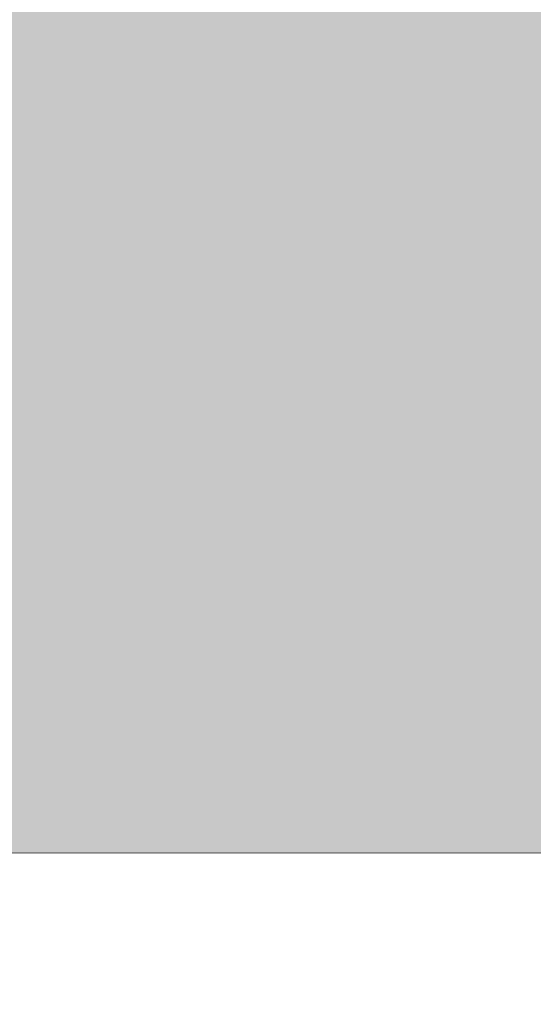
# Model space of a CAD drawing. Header units: metres. Extents: x 82 to 222, y -4 to 154.
# Tile 23 of 214: x 101.0103619 to 101.0104243, y 102.4281958 to 102.4283152. Entities that reach past the tile are written whole.
import ezdxf

# ---------------------------------------------------------------- set-up
doc = ezdxf.new("R2010")
doc.units = ezdxf.units.M
doc.layers.add('A-WALL', color=7, linetype='Continuous', lineweight=5)
doc.layers.add('A-WALL-PATT', color=7, linetype='Continuous', true_color=0x2a2a2a)

msp = doc.modelspace()

# ---------------------------------------------------------------- hatches: boundary and pattern name
at = {"layer": 'A-WALL-PATT'}
h = msp.add_hatch(color=256, dxfattribs=at)
h.paths.add_polyline_path([(100.93262871, 102.42819576), (101.68157532, 102.4283726), (101.68149268, 102.77837259), (100.93262871, 102.77819577), (100.93262871, 102.71819579), (100.93582375, 102.71830581), (100.93582375, 102.61819223), (100.93262871, 102.61819223), (100.93262871, 102.4283726)])
h.paths.add_polyline_path([(102.98127119, 102.42867948), (104.48114341, 102.42903362), (104.48106077, 102.77903361), (102.98118855, 102.77867947)])
h.paths.add_polyline_path([(105.78083928, 102.4293405), (107.28157517, 102.42969485), (107.28149253, 102.77969485), (105.78075664, 102.77934049), (105.78083928, 102.42969485)])
h.paths.add_polyline_path([(108.58127103, 102.43000174), (110.08157509, 102.43035598), (110.08149245, 102.78035597), (108.58118839, 102.78000173), (108.58127095, 102.43035598)])
h.paths.add_polyline_path([(111.38127096, 102.43066287), (112.88157501, 102.43101711), (112.88149237, 102.7810171), (111.38118831, 102.78066286)])
h.paths.add_polyline_path([(114.18127088, 102.431324), (116.68127731, 102.43191429), (116.68119467, 102.78191428), (114.18118824, 102.78132399)])
h.paths.add_polyline_path([(120.781193, 102.43288235), (123.58127062, 102.4335435), (123.58118797, 102.78354349), (120.78111036, 102.78288234)])
h.paths.add_polyline_path([(127.6812705, 102.43451158), (130.48127042, 102.43517271), (130.48118778, 102.7851727), (127.68118786, 102.78451158)])
h.paths.add_polyline_path([(134.58127031, 102.4361408), (136.88157434, 102.43668394), (136.8814917, 102.78668393), (134.58118767, 102.78614079)])
h.paths.add_polyline_path([(138.18127021, 102.43699082), (139.68157426, 102.43734507), (139.68149162, 102.78734506), (138.18118757, 102.78699081), (138.18127012, 102.43734507)])
h.paths.add_polyline_path([(140.98127013, 102.43765195), (142.48157419, 102.4380062), (142.48149154, 102.78800619), (140.98118749, 102.78765194)])
h.paths.add_polyline_path([(143.78127005, 102.43831308), (145.28157411, 102.43866733), (145.28149147, 102.78866732), (143.78118741, 102.78831307)])
h.paths.add_polyline_path([(146.58126997, 102.43897421), (148.07305211, 102.43932645), (148.07296947, 102.78932644), (146.58118733, 102.7889742), (146.58126989, 102.43932645)])
h.paths.add_polyline_path([(149.37274798, 102.43963333), (149.78126989, 102.43972979), (149.78118724, 102.78972978), (149.37266534, 102.78963332), (149.37274796, 102.43972979)])

# ---------------------------------------------------------------- linework, layer by layer
at = {"layer": 'A-WALL', "lineweight": 20}
msp.add_line((101.68157532, 102.4283726), (100.93262871, 102.42819576), dxfattribs=at)

doc.saveas('drawing.dxf')
